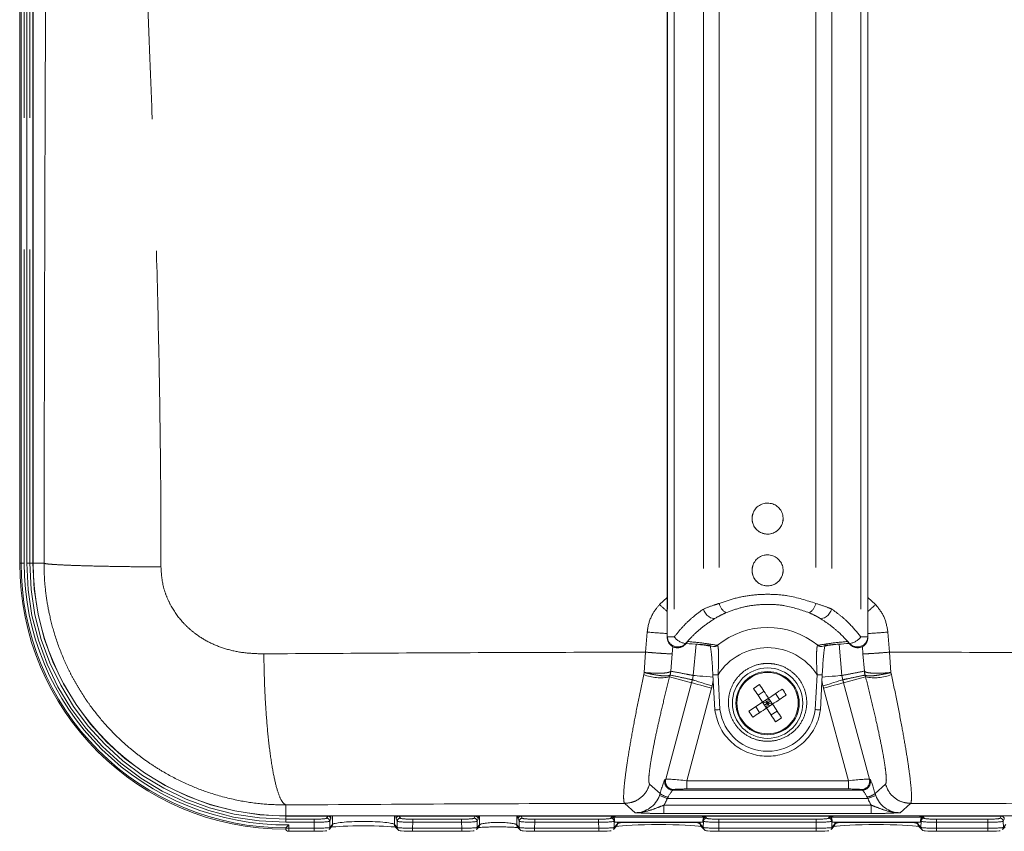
# Model space of a CAD drawing. Header units: millimetres. Extents: x 2 to 601, y 5 to 415.
# Tile 2 of 141: x 39 to 48, y 24 to 32. Entities that reach past the tile are written whole.
import ezdxf

# ---------------------------------------------------------------- set-up
doc = ezdxf.new("R2010")
doc.units = ezdxf.units.MM
doc.linetypes.add('PHANTOM', pattern=[12.7, 6.35, -1.27, 1.27, -1.27, 1.27, -1.27])

msp = doc.modelspace()

# ---------------------------------------------------------------- linework, layer by layer
at = {"color": 7, "linetype": 'PHANTOM', "lineweight": 0}
for p, q in [((45.7013, 45.4313), (45.7013, 26.0349)), ((46.6343, 45.4313), (46.6343, 26.0349)), ((45.5487, 45.4207), (45.5487, 25.9806)), ((46.7869, 45.4207), (46.7869, 25.9806)), ((45.1991, 45.0322), (45.1991, 25.7068)), ((45.2013, 45.031), (45.2013, 25.714)), ((45.2672, 45.0287), (45.2672, 25.7116)), ((47.0684, 45.0287), (47.0684, 25.7116)), ((47.1342, 45.031), (47.1342, 25.714)), ((47.1365, 25.7068), (47.1365, 45.0322)), ((38.963, 26.4228), (38.963, 42.1511)), ((38.993, 42.1511), (38.993, 26.4228)), ((39.0176, 26.4228), (39.0176, 42.1511)), ((39.0475, 42.1511), (39.0475, 26.4228)), ((39.0777, 26.4228), (39.0777, 42.1511)), ((38.963, 26.4228), (38.9501, 26.4228)), ((38.993, 26.4228), (38.963, 26.4228)), ((39.0176, 26.4228), (39.0475, 26.4228)), ((39.0475, 26.4228), (39.0777, 26.4228)), ((39.0777, 26.4228), (39.0801, 26.4228)), ((39.1849, 26.4228), (39.0801, 26.4228)), ((45.1247, 26.0249), (45.199, 26.0939)), ((47.1365, 26.0939), (47.2109, 26.0249)), ((44.9901, 25.5648), (45.0068, 25.7587)), ((47.3288, 25.7587), (47.3455, 25.5648)), ((45.1991, 25.7068), (45.2013, 25.714)), ((47.1342, 25.714), (47.1365, 25.7068)), ((45.253, 25.619), (45.2471, 25.5496)), ((45.3759, 25.648), (45.3742, 25.6415)), ((45.4506, 25.3397), (45.4772, 25.6431)), ((46.8584, 25.6431), (46.885, 25.3397)), ((46.9614, 25.6415), (46.9596, 25.648)), ((47.0885, 25.5496), (47.0826, 25.6185)), ((45.2471, 25.5496), (45.2335, 25.3811)), ((47.1021, 25.3811), (47.0885, 25.5496)), ((45.2328, 25.3801), (45.2335, 25.3811)), ((47.1021, 25.3811), (47.1028, 25.3801)), ((44.9725, 25.3482), (44.977, 25.3683)), ((45.2264, 25.3433), (45.2219, 25.3263)), ((45.4341, 25.2694), (45.2219, 25.3263)), ((45.2265, 25.3434), (45.2264, 25.3433)), ((45.4424, 25.298), (45.4506, 25.3397)), ((45.643, 25.2898), (45.6329, 25.2388)), ((45.69, 25.3467), (45.7076, 25.0108)), ((46.628, 25.0108), (46.6456, 25.3467)), ((46.7026, 25.2388), (46.6926, 25.2898)), ((46.885, 25.3397), (46.8932, 25.298)), ((46.9014, 25.2694), (47.1137, 25.3263)), ((47.1092, 25.3433), (47.1091, 25.3434)), ((47.1137, 25.3263), (47.1092, 25.3433)), ((47.3586, 25.3683), (47.363, 25.3482)), ((45.1848, 24.3389), (45.4341, 25.2694)), ((45.6269, 25.2178), (45.3874, 24.3241)), ((46.9481, 24.3241), (46.7087, 25.2178)), ((46.9014, 25.2694), (47.1507, 24.3389)), ((45.1773, 24.3344), (45.1848, 24.3389)), ((47.1507, 24.3389), (47.1582, 24.3344)), ((45.0295, 24.2907), (45.1305, 24.2)), ((45.2619, 24.2384), (45.2544, 24.2339)), ((45.2544, 24.2339), (47.0811, 24.2339)), ((45.3874, 24.2443), (45.3874, 24.3241)), ((45.3874, 24.3241), (46.9481, 24.3241)), ((46.9481, 24.2443), (45.3874, 24.2443)), ((46.9481, 24.2443), (46.9481, 24.3241)), ((47.0811, 24.2339), (47.0736, 24.2384)), ((47.2051, 24.2), (47.3061, 24.2907)), ((45.1244, 24.1808), (45.1305, 24.2)), ((45.1244, 24.1808), (45.1995, 24.154)), ((45.2076, 24.1666), (45.1995, 24.154)), ((47.1361, 24.154), (45.1995, 24.154)), ((47.1361, 24.154), (47.128, 24.1666)), ((47.1361, 24.154), (47.2112, 24.1808)), ((47.2051, 24.2), (47.2112, 24.1808)), ((41.5178, 24.0899), (41.5178, 23.9851)), ((44.8891, 24.0153), (44.7886, 24.1056)), ((45.1668, 24.0073), (45.1668, 24.0872)), ((45.1668, 24.0872), (47.1688, 24.0872)), ((47.1688, 24.0073), (47.1688, 24.0872)), ((47.547, 24.1056), (47.4464, 24.0153)), ((41.5178, 23.9827), (41.5178, 23.9851)), ((41.5178, 23.9525), (41.5178, 23.9827)), ((41.9225, 23.9827), (41.5178, 23.9827)), ((41.5178, 23.9226), (41.5178, 23.9525)), ((41.5178, 23.9525), (41.7923, 23.9525)), ((41.7923, 23.9226), (41.7923, 23.9525)), ((41.912, 23.9625), (41.9225, 23.9827)), ((41.9525, 23.9535), (41.9419, 23.9333)), ((41.9682, 23.9006), (41.9682, 23.9851)), ((42.5674, 23.9006), (42.5674, 23.9851)), ((42.5936, 23.9333), (42.5831, 23.9535)), ((43.3453, 23.9827), (42.6131, 23.9827)), ((42.6131, 23.9827), (42.6236, 23.9625)), ((42.7433, 23.9226), (42.7433, 23.9525)), ((42.7433, 23.9525), (43.2151, 23.9525)), ((43.2151, 23.9226), (43.2151, 23.9525)), ((43.3348, 23.9625), (43.3453, 23.9827)), ((43.3752, 23.9535), (43.3647, 23.9333)), ((43.388, 23.8973), (43.388, 23.9851)), ((43.7475, 23.8973), (43.7475, 23.9851)), ((43.7708, 23.9333), (43.7603, 23.9535)), ((43.7903, 23.9827), (43.8008, 23.9625)), ((44.6684, 23.9827), (43.7903, 23.9827)), ((43.9205, 23.9226), (43.9205, 23.9525)), ((43.9205, 23.9525), (44.5369, 23.9525)), ((44.5369, 23.9226), (44.5369, 23.9525)), ((44.6566, 23.9625), (44.662, 23.9729)), ((44.6684, 23.9851), (44.6684, 23.9827)), ((47.1688, 24.0073), (45.1668, 24.0073)), ((45.5672, 23.9827), (45.5672, 23.9851)), ((46.7684, 23.9827), (45.5672, 23.9827)), ((45.5736, 23.9729), (45.579, 23.9625)), ((45.6986, 23.9226), (45.6986, 23.9525)), ((45.6986, 23.9525), (46.6369, 23.9525)), ((46.6369, 23.9226), (46.6369, 23.9525)), ((46.7566, 23.9625), (46.762, 23.9729)), ((46.7684, 23.9851), (46.7684, 23.9827)), ((47.6672, 23.9827), (47.6672, 23.9851)), ((48.4225, 23.9827), (47.6672, 23.9827)), ((47.6736, 23.9729), (47.679, 23.9625)), ((47.7986, 23.9226), (47.7986, 23.9525)), ((47.7986, 23.9525), (48.2923, 23.9525)), ((48.2923, 23.9226), (48.2923, 23.9525)), ((48.412, 23.9625), (48.4225, 23.9827)), ((48.4525, 23.9535), (48.4419, 23.9333)), ((41.7923, 23.9226), (41.5178, 23.9226)), ((41.5178, 23.8658), (41.5478, 23.8658)), ((41.5478, 23.8982), (41.5478, 23.8658)), ((41.5478, 23.8658), (41.7936, 23.8658)), ((41.5478, 23.8658), (41.5478, 23.8358)), ((41.7936, 23.8658), (41.7923, 23.9226)), ((41.7936, 23.8358), (41.7936, 23.8658)), ((41.9419, 23.9333), (41.9433, 23.8724)), ((41.9433, 23.8724), (41.9682, 23.9006)), ((42.5674, 23.9006), (42.5923, 23.8724)), ((42.5923, 23.8724), (42.5936, 23.9333)), ((42.7433, 23.9226), (42.742, 23.8658)), ((42.742, 23.8358), (42.742, 23.8658)), ((42.742, 23.8658), (43.2163, 23.8658)), ((43.2151, 23.9226), (42.7433, 23.9226)), ((43.2163, 23.8658), (43.2151, 23.9226)), ((43.2163, 23.8358), (43.2163, 23.8658)), ((43.3647, 23.9333), (43.3661, 23.8724)), ((43.3661, 23.8724), (43.388, 23.8973)), ((43.7475, 23.8973), (43.7695, 23.8724)), ((43.7695, 23.8724), (43.7708, 23.9333)), ((43.9205, 23.9226), (43.9192, 23.8658)), ((43.9192, 23.8658), (44.5382, 23.8658)), ((43.9192, 23.8358), (43.9192, 23.8658)), ((44.5369, 23.9226), (43.9205, 23.9226)), ((44.5382, 23.8658), (44.5369, 23.9226)), ((44.5382, 23.8358), (44.5382, 23.8658)), ((44.6919, 23.9435), (44.6866, 23.9333)), ((44.6866, 23.9333), (44.6879, 23.8724)), ((44.6879, 23.8724), (44.7183, 23.9068)), ((44.7183, 23.9068), (44.7183, 23.921)), ((45.5172, 23.9068), (45.5172, 23.921)), ((45.5172, 23.9068), (45.5477, 23.8724)), ((45.549, 23.9333), (45.5437, 23.9435)), ((45.5477, 23.8724), (45.549, 23.9333)), ((45.6986, 23.9226), (45.6974, 23.8658)), ((45.6974, 23.8358), (45.6974, 23.8658)), ((45.6974, 23.8658), (46.6382, 23.8658)), ((46.6369, 23.9226), (45.6986, 23.9226)), ((46.6382, 23.8658), (46.6369, 23.9226)), ((46.6382, 23.8358), (46.6382, 23.8658)), ((46.7919, 23.9435), (46.7866, 23.9333)), ((46.7866, 23.9333), (46.7879, 23.8724)), ((46.7879, 23.8724), (46.8183, 23.9068)), ((46.8183, 23.9068), (46.8183, 23.921)), ((47.6172, 23.9068), (47.6172, 23.921)), ((47.6172, 23.9068), (47.6477, 23.8724)), ((47.649, 23.9333), (47.6437, 23.9435)), ((47.6477, 23.8724), (47.649, 23.9333)), ((47.7986, 23.9226), (47.7974, 23.8658)), ((47.7974, 23.8358), (47.7974, 23.8658)), ((47.7974, 23.8658), (48.2936, 23.8658)), ((48.2923, 23.9226), (47.7986, 23.9226)), ((48.2936, 23.8658), (48.2923, 23.9226)), ((48.2936, 23.8358), (48.2936, 23.8658)), ((48.4419, 23.9333), (48.4433, 23.8724)), ((48.4433, 23.8724), (48.4682, 23.9006))]:
    msp.add_line(p, q, dxfattribs=at)
at = {"color": 7, "linetype": 'Continuous', "lineweight": 15}
for p, q in [((45.199, 45.0322), (45.199, 25.7069)), ((47.1365, 25.7069), (47.1365, 45.0322)), ((38.9501, 42.1511), (38.9501, 26.4228)), ((39.0801, 42.1511), (39.0801, 26.4228)), ((45.199, 25.7069), (45.1991, 25.7068)), ((45.3742, 25.6415), (45.3971, 25.6671)), ((46.9384, 25.6671), (46.9614, 25.6415)), ((47.1365, 25.7069), (47.1365, 25.7068)), ((45.6402, 25.3456), (45.6315, 25.475)), ((45.6401, 25.3454), (45.6402, 25.3456)), ((45.6401, 25.3454), (45.6578, 25.0075)), ((46.6778, 25.0075), (46.6955, 25.3454)), ((46.0759, 25.1493), (46.1334, 25.1874)), ((46.1775, 25.1206), (46.12, 25.0826)), ((46.1678, 25.0728), (46.1488, 25.1016)), ((46.1678, 25.0728), (46.1775, 25.1206)), ((46.1678, 25.0728), (46.1966, 25.0918)), ((46.2156, 25.0631), (46.1775, 25.1206)), ((46.2823, 25.1072), (46.2443, 25.1647)), ((46.12, 25.0826), (45.9873, 24.9949)), ((46.0913, 24.9809), (46.0532, 25.0385)), ((46.12, 25.0826), (46.158, 25.025)), ((46.1678, 25.0728), (46.12, 25.0826)), ((46.139, 25.0538), (46.1678, 25.0728)), ((46.1678, 25.0728), (46.158, 25.025)), ((46.158, 25.025), (46.2156, 25.0631)), ((46.1868, 25.044), (46.1678, 25.0728)), ((46.1678, 25.0728), (46.2156, 25.0631)), ((46.2021, 24.9583), (46.2597, 24.9963)), ((41.5178, 23.9851), (50.8178, 23.9851)), ((44.662, 23.9729), (45.5736, 23.9729)), ((46.762, 23.9729), (47.6736, 23.9729)), ((41.5178, 23.868), (41.5178, 23.8681)), ((41.5178, 23.8658), (41.5178, 23.868)), ((41.9358, 23.8519), (41.9607, 23.8801)), ((41.9358, 23.8519), (41.9358, 23.8519)), ((41.9607, 23.8801), (41.9602, 23.8797)), ((42.5749, 23.8801), (42.5998, 23.8519)), ((42.575, 23.8799), (42.5749, 23.8801)), ((42.5998, 23.8519), (42.5999, 23.8518)), ((43.3586, 23.8519), (43.3805, 23.8767)), ((43.3586, 23.8519), (43.3586, 23.8519)), ((43.755, 23.8767), (43.777, 23.8519)), ((43.777, 23.8519), (43.7771, 23.8518)), ((44.6804, 23.8519), (44.7108, 23.8863)), ((44.6804, 23.8519), (44.6804, 23.8519)), ((44.6923, 23.9229), (44.6919, 23.9435)), ((44.7183, 23.921), (44.6923, 23.9229)), ((44.6923, 23.9229), (45.5432, 23.9229)), ((44.7108, 23.8863), (44.7106, 23.8861)), ((45.5432, 23.9229), (45.5172, 23.921)), ((45.5247, 23.8863), (45.5551, 23.8519)), ((45.5437, 23.9435), (45.5432, 23.9229)), ((45.5551, 23.8519), (45.5553, 23.8518)), ((46.7804, 23.8519), (46.8108, 23.8863)), ((46.7804, 23.8519), (46.7804, 23.8519)), ((46.7923, 23.9229), (46.7919, 23.9435)), ((46.8183, 23.921), (46.7923, 23.9229)), ((46.7923, 23.9229), (47.6432, 23.9229)), ((46.8108, 23.8863), (46.8106, 23.8861)), ((47.6432, 23.9229), (47.6172, 23.921)), ((47.6247, 23.8863), (47.6551, 23.8519)), ((47.6437, 23.9435), (47.6432, 23.9229)), ((47.6551, 23.8519), (47.6553, 23.8518)), ((48.4358, 23.8519), (48.4607, 23.8801)), ((48.4358, 23.8519), (48.4358, 23.8519)), ((41.5478, 23.8358), (41.7936, 23.8358)), ((42.742, 23.8358), (43.2163, 23.8358)), ((43.9192, 23.8358), (44.5382, 23.8358)), ((45.6974, 23.8358), (46.6382, 23.8358)), ((47.7974, 23.8358), (48.2936, 23.8358))]:
    msp.add_line(p, q, dxfattribs=at)
at = {"color": 7, "linetype": 'PHANTOM', "lineweight": 0, "flags": 128}
for points in [[(45.5487, 25.9806), (45.557, 25.9595), (45.5687, 25.9397), (45.5831, 25.9221), (45.5995, 25.9077), (45.6169, 25.8973), (45.6346, 25.8914), (45.6515, 25.8903), (45.6667, 25.8941)], [(46.7869, 25.9806), (46.7786, 25.9595), (46.7669, 25.9397), (46.7525, 25.9221), (46.7361, 25.9077), (46.7186, 25.8973), (46.701, 25.8914), (46.6841, 25.8903), (46.6689, 25.8941)], [(44.977, 25.3683), (44.9901, 25.5648), (44.9901, 25.5648)], [(45.6077, 25.6317), (45.6029, 25.6321), (45.5696, 25.635), (45.54, 25.6376), (45.5152, 25.6397), (45.4961, 25.6414), (45.4832, 25.6425), (45.4772, 25.6431)], [(46.7267, 25.6316), (46.7327, 25.6321), (46.766, 25.635), (46.7955, 25.6376), (46.8203, 25.6397), (46.8395, 25.6414), (46.8523, 25.6425), (46.8584, 25.6431)], [(47.3454, 25.5648), (47.3454, 25.5648), (47.3586, 25.3683)], [(45.6329, 25.2388), (45.5973, 25.2499), (45.5629, 25.2605), (45.531, 25.2705), (45.5027, 25.2792), (45.4789, 25.2866), (45.4605, 25.2923), (45.4482, 25.2962), (45.4424, 25.298)], [(45.6412, 25.323), (45.6122, 25.3256), (45.5763, 25.3287), (45.543, 25.3316), (45.5135, 25.3342), (45.4887, 25.3364), (45.4695, 25.338), (45.4567, 25.3392), (45.4506, 25.3397)], [(46.6943, 25.323), (46.7234, 25.3256), (46.7592, 25.3287), (46.7925, 25.3316), (46.8221, 25.3342), (46.8469, 25.3364), (46.866, 25.338), (46.8789, 25.3392), (46.885, 25.3397)], [(46.7026, 25.2388), (46.7382, 25.2499), (46.7726, 25.2605), (46.8045, 25.2705), (46.8329, 25.2792), (46.8567, 25.2866), (46.875, 25.2923), (46.8873, 25.2962), (46.8932, 25.298)], [(45.6269, 25.2178), (45.5908, 25.2274), (45.5561, 25.2367), (45.5238, 25.2454), (45.4951, 25.253), (45.4711, 25.2595), (45.4525, 25.2645), (45.44, 25.2678), (45.4341, 25.2694)], [(46.7087, 25.2178), (46.7447, 25.2274), (46.7795, 25.2367), (46.8118, 25.2454), (46.8405, 25.253), (46.8645, 25.2595), (46.8831, 25.2645), (46.8955, 25.2678), (46.9014, 25.2694)]]:
    msp.add_lwpolyline(points, dxfattribs=at)
at = {"color": 7, "linetype": 'Continuous', "lineweight": 15, "flags": 128}
for points in [[(46.6878, 25.6201), (46.6899, 25.6204), (46.6901, 25.6204)], [(46.12, 25.0826), (46.1088, 25.0996), (46.0976, 25.1165), (46.0865, 25.1333), (46.0754, 25.15), (46.0645, 25.1666), (46.0536, 25.183), (46.0429, 25.1993), (46.0323, 25.2153)], [(46.1775, 25.1206), (46.1663, 25.1376), (46.1551, 25.1545), (46.144, 25.1714), (46.133, 25.1881), (46.122, 25.2046), (46.1112, 25.2211), (46.1004, 25.2373), (46.0899, 25.2533)], [(46.3102, 25.2083), (46.2942, 25.1977), (46.278, 25.187), (46.2616, 25.1762), (46.245, 25.1652), (46.2283, 25.1542), (46.2114, 25.143), (46.1945, 25.1318), (46.1775, 25.1206)], [(46.3483, 25.1507), (46.3323, 25.1402), (46.316, 25.1294), (46.2996, 25.1186), (46.283, 25.1076), (46.2663, 25.0966), (46.2495, 25.0855), (46.2326, 25.0743), (46.2156, 25.0631)], [(46.158, 25.025), (46.141, 25.0138), (46.1241, 25.0026), (46.1073, 24.9915), (46.0906, 24.9804), (46.074, 24.9695), (46.0576, 24.9586), (46.0413, 24.9479), (46.0253, 24.9373)], [(46.2457, 24.8923), (46.2351, 24.9083), (46.2244, 24.9246), (46.2135, 24.941), (46.2026, 24.9576), (46.1915, 24.9743), (46.1804, 24.9911), (46.1692, 25.008), (46.158, 25.025)], [(46.3033, 24.9304), (46.2927, 24.9464), (46.282, 24.9626), (46.2711, 24.979), (46.2602, 24.9956), (46.2491, 25.0123), (46.238, 25.0291), (46.2268, 25.0461), (46.2156, 25.0631)]]:
    msp.add_lwpolyline(points, dxfattribs=at)
at = {"color": 7, "linetype": 'Continuous', "lineweight": 15}
for radius in [0.34, 0.305]:
    msp.add_circle((46.1678, 25.0728), radius, dxfattribs=at)
at = {"color": 7, "linetype": 'PHANTOM', "lineweight": 0}
msp.add_circle((46.1678, 25.0728), 0.296, dxfattribs=at)
at = {"color": 7, "linetype": 'Continuous', "lineweight": 15}
for centre, radius, start, end in [((46.1678, 26.8541), 0.15, 159.69364, 359.99328), ((41.5178, 26.4228), 2.5677, 180, 270), ((41.5178, 26.4228), 2.4377, 180, 270), ((46.1678, 26.3543), 0.15, 159.69107, 359.98675), ((46.7306, 24.2213), 1.2147, 121.8372, 125.0925), ((45.3068, 24.5037), 1.2261, 31.8508, 35.07518), ((47.0409, 25.6499), 1.2406, 211.86971, 215.05627), ((45.6049, 25.9243), 1.2147, 301.8372, 305.0925), ((41.5478, 23.8658), 0.03, 180, 270), ((42.6222, 23.8719), 0.0301, 222.03669, 270.01991), ((43.7994, 23.8719), 0.0301, 222.03877, 270.01783), ((45.5776, 23.8719), 0.0301, 222.03869, 270.01791), ((47.6776, 23.8719), 0.0301, 222.03869, 270.01791)]:
    msp.add_arc(centre, radius, start, end, dxfattribs=at)
at = {"color": 7, "linetype": 'PHANTOM', "lineweight": 0}
for centre, radius, start, end in [((41.5178, 26.4228), 2.5547, 180, 270.00041), ((41.5178, 26.4228), 2.5248, 180, 270.68082), ((41.5178, 26.4228), 2.5002, 180, 270), ((41.5178, 26.4228), 2.4703, 180, 270), ((41.5178, 26.4228), 2.4401, 180, 270), ((48.8951, 30.1144), 5.5624, 227.32482, 228.35813), ((45.8377, 26.0648), 0.1397, 192.33955, 239.23692), ((46.4978, 26.0648), 0.1397, 300.76308, 347.66045), ((43.4405, 30.1144), 5.5624, 311.64187, 312.67518), ((45.5486, 31.8543), 6.1196, 264.92006, 266.725), ((46.1678, 25.0368), 0.7662, 50.86926, 129.13074), ((46.7718, 32.0609), 6.3268, 273.30454, 275.0504), ((45.2569, 26.3505), 0.6389, 265.01219, 270.92378), ((45.3018, 25.7158), 0.1005, 181.05168, 317.58169), ((45.4022, 25.8177), 0.1717, 218.16349, 261.21112), ((47.0338, 25.7158), 0.1005, 222.41831, 358.94832), ((46.9334, 25.8177), 0.1717, 278.78888, 321.83651), ((47.0787, 26.3505), 0.6389, 269.07622, 274.98781), ((45.6528, 25.6695), 0.0496, 261.78268, 309.38835), ((46.1678, 25.0418), 0.5668, 32.55131, 147.44869), ((46.6828, 25.6695), 0.0497, 230.63642, 275.79308), ((45.0381, 25.395), 0.1953, 344.64835, 355.60706), ((45.034, 25.3987), 0.2003, 343.98469, 354.98176), ((47.3016, 25.3987), 0.2003, 185.01824, 196.01531), ((47.2975, 25.395), 0.1953, 184.39294, 195.35165), ((45.135, 25.7679), 0.4501, 248.83855, 281.12913), ((46.1678, 25.0728), 0.7595, 162.75702, 165), ((45.6534, 25.7899), 0.4446, 268.28451, 274.72421), ((46.6822, 25.7899), 0.4446, 265.27579, 271.71549), ((46.1678, 25.0728), 0.7595, 15, 17.24298), ((47.2005, 25.7679), 0.4501, 258.87087, 291.16145), ((46.1678, 25.0728), 0.56, 162.75702, 165), ((46.1678, 25.0728), 0.56, 15, 17.24298), ((45.2549, 24.3141), 0.0802, 165.31434, 269.64112), ((45.2624, 24.3186), 0.0802, 165.33543, 269.61997), ((47.0731, 24.3186), 0.0802, 270.38003, 14.66457), ((47.0806, 24.3141), 0.0802, 270.35888, 14.68566), ((45.2346, 24.3349), 0.1704, 232.33473, 260.8693), ((47.1009, 24.3349), 0.1704, 279.1307, 307.66527), ((41.9119, 23.9324), 0.0301, 1.59573, 89.81563), ((41.9224, 23.9526), 0.0301, 1.62283, 89.83456), ((42.6132, 23.9526), 0.0301, 90.16471, 178.3779), ((42.6237, 23.9324), 0.0301, 90.18437, 178.40498), ((43.3347, 23.9324), 0.0301, 1.59466, 89.81599), ((43.3452, 23.9526), 0.0301, 1.62267, 89.83508), ((43.7904, 23.9526), 0.0301, 90.16508, 178.37754), ((43.8009, 23.9324), 0.0301, 90.18437, 178.40462), ((44.6565, 23.9324), 0.0301, 1.59494, 89.81588), ((45.5791, 23.9324), 0.0301, 90.18415, 178.40502), ((46.7565, 23.9324), 0.0301, 1.59498, 89.81585), ((47.6791, 23.9324), 0.0301, 90.18412, 178.40506), ((48.4119, 23.9324), 0.0301, 1.59466, 89.81599), ((48.4224, 23.9526), 0.0301, 1.62246, 89.83492), ((41.9134, 23.8717), 0.0299, 318.18571, 1.40084), ((41.9384, 23.8998), 0.0298, 318.43988, 1.49993), ((42.5971, 23.8998), 0.0298, 178.50171, 221.55848), ((42.6222, 23.8717), 0.03, 178.62828, 221.73969), ((43.3362, 23.8717), 0.0299, 318.18512, 1.40144), ((43.3582, 23.8965), 0.0299, 318.50844, 1.43045), ((43.7774, 23.8965), 0.0299, 178.57021, 221.48998), ((43.7995, 23.8717), 0.03, 178.62967, 221.7383), ((44.658, 23.8717), 0.0299, 318.18473, 1.40183), ((44.6885, 23.9061), 0.0299, 318.5272, 1.4117), ((45.5471, 23.9061), 0.0299, 178.5881, 221.47301), ((45.5776, 23.8717), 0.03, 178.62994, 221.73848), ((46.758, 23.8717), 0.0299, 318.18493, 1.40163), ((46.7885, 23.9061), 0.0299, 318.52699, 1.4119), ((47.6471, 23.9061), 0.0299, 178.5883, 221.4728), ((47.6776, 23.8717), 0.03, 178.62974, 221.73868), ((48.4134, 23.8717), 0.0299, 318.18512, 1.40144)]:
    msp.add_arc(centre, radius, start, end, dxfattribs=at)
for centre, major_axis, ratio, start_param, end_param in [((46.1678, 25.0727), (0, 0.4643), 0.999997, 1.704516, 4.578669), ((45.1351, 24.1746), (0.0431, 0.16), 0.067522, 0.070539, 1.429661), ((45.3857, 24.3178), (0.2015, -0.0207), 0.031733, 1.565689, 3.066673), ((46.9498, 24.3178), (0.2015, 0.0207), 0.031733, 0.07492, 1.575903), ((47.2004, 24.1746), (-0.0431, 0.16), 0.067522, 4.853525, 6.212646), ((45.2122, 24.154), (0.0435, 0.0799), 0.112071, 0.113333, 1.472455), ((45.3857, 24.238), (0.1242, 0.0001), 0.050613, 1.557198, 3.058181), ((46.9498, 24.238), (0.1242, -0.0001), 0.050613, 0.083411, 1.584394), ((47.1233, 24.154), (-0.0435, 0.0799), 0.112071, 4.81073, 6.169852), ((44.8881, 24.2659), (0.1869, -0.1679), 0.994992, 5.445705, 6.671052), ((44.8881, 24.2659), (0.2463, -0.2212), 0.996938, 0.162253, 0.387867), ((47.4474, 24.2659), (0.2463, 0.2212), 0.996938, 2.753726, 2.97934), ((47.4474, 24.2659), (0.1869, 0.1679), 0.994992, 2.753726, 3.979073), ((41.7921, 23.963), (0.12, 0), 0.087467, 4.714341, 6.237687), ((41.9209, 24.0126), (-0.0013, 0.03), 0.094807, 3.224621, 3.549331), ((41.9509, 24.0133), (-0.0013, 0.06), 0.047474, 3.227805, 4.222923), ((42.5847, 24.0133), (0.0013, 0.06), 0.047474, 2.060263, 3.05538), ((42.6146, 24.0126), (0.0013, 0.03), 0.094807, 2.733854, 3.058564), ((42.7435, 23.963), (0.12, 0), 0.087467, 3.187091, 4.710437), ((43.2149, 23.963), (0.12, 0), 0.087467, 4.714341, 6.237687), ((43.3437, 24.0126), (-0.0013, 0.03), 0.094807, 3.224621, 3.549331), ((43.3737, 24.0133), (-0.0013, 0.06), 0.047474, 3.227805, 4.222923), ((43.7619, 24.0133), (0.0013, 0.06), 0.047474, 2.060263, 3.05538), ((43.7919, 24.0126), (0.0013, 0.03), 0.094807, 2.733854, 3.058564), ((43.9207, 23.963), (0.12, 0), 0.087467, 3.187091, 4.710437), ((44.5367, 23.963), (0.12, 0), 0.087467, 4.714341, 6.237687), ((44.6683, 23.988), (0.06, 0), 0.087467, 4.714341, 5.710444), ((45.5673, 23.988), (0.06, 0), 0.087467, 3.714334, 4.710437), ((45.6989, 23.963), (0.12, 0), 0.087467, 3.187091, 4.710437), ((46.6367, 23.963), (0.12, 0), 0.087467, 4.714341, 6.237687), ((46.7683, 23.988), (0.06, 0), 0.087467, 4.714341, 5.710444), ((47.6673, 23.988), (0.06, 0), 0.087467, 3.714334, 4.710437), ((47.7989, 23.963), (0.12, 0), 0.087467, 3.187091, 4.710437), ((48.2921, 23.963), (0.12, 0), 0.087467, 4.714341, 6.237687), ((48.4209, 24.0126), (-0.0013, 0.03), 0.094807, 3.224621, 3.549331), ((41.7921, 23.9331), (0.15, 0.0007), 0.069986, 4.713635, 6.236981), ((41.7934, 23.8721), (0.15, 0.0007), 0.041923, 4.713133, 6.236479), ((42.2678, 23.8989), (0.3, 0), 0.107463, 0.05236, 3.089233), ((42.7421, 23.8721), (0.15, -0.0007), 0.041923, 3.188299, 4.711645), ((42.7435, 23.9331), (0.15, -0.0007), 0.069986, 3.187797, 4.711143), ((43.2149, 23.9331), (0.15, 0.0007), 0.069986, 4.713635, 6.236981), ((43.2162, 23.8721), (0.15, 0.0007), 0.041923, 4.713133, 6.236479), ((43.5678, 23.8959), (0.18, 0), 0.13959, 0.05236, 3.089233), ((43.9194, 23.8721), (0.15, -0.0007), 0.041923, 3.188299, 4.711645), ((43.9207, 23.9331), (0.15, -0.0007), 0.069986, 3.187797, 4.711143), ((44.5367, 23.9331), (0.15, 0.0007), 0.069986, 4.713635, 6.236981), ((44.538, 23.8721), (0.15, 0.0007), 0.041923, 4.713133, 6.236479), ((45.1178, 23.9048), (0.4, 0), 0.095416, 2.721098, 3.089233), ((45.1178, 23.9048), (0.4, 0), 0.095416, 0.05236, 0.420495), ((45.6975, 23.8721), (0.15, -0.0007), 0.041923, 3.188299, 4.711645), ((45.6989, 23.9331), (0.15, -0.0007), 0.069986, 3.187797, 4.711143), ((46.6367, 23.9331), (0.15, 0.0007), 0.069986, 4.713635, 6.236981), ((46.638, 23.8721), (0.15, 0.0007), 0.041923, 4.713133, 6.236479), ((47.2178, 23.9048), (0.4, 0), 0.095416, 2.721098, 3.089233), ((47.2178, 23.9048), (0.4, 0), 0.095416, 0.05236, 0.420495), ((47.7975, 23.8721), (0.15, -0.0007), 0.041923, 3.188299, 4.711645), ((47.7989, 23.9331), (0.15, -0.0007), 0.069986, 3.187797, 4.711143), ((48.2921, 23.9331), (0.15, 0.0007), 0.069986, 4.713635, 6.236981), ((48.2934, 23.8721), (0.15, 0.0007), 0.041923, 4.713133, 6.236479)]:
    msp.add_ellipse(centre, major_axis=major_axis, ratio=ratio, start_param=start_param, end_param=end_param, dxfattribs=at)
at = {"color": 7, "linetype": 'Continuous', "lineweight": 15}
for centre, major_axis, ratio, start_param, end_param in [((44.6619, 23.9427), (-0.0139, -0.0267), 0.99517, 2.075097, 3.619723), ((45.5737, 23.9427), (-0.0139, 0.0267), 0.99517, 5.805055, 7.349681), ((46.7619, 23.9427), (-0.0139, -0.0267), 0.99517, 2.075097, 3.619723), ((47.6737, 23.9427), (-0.0139, 0.0267), 0.99517, 5.805055, 7.349681), ((42.2678, 23.8689), (0.33, 0), 0.059274, 0.308806, 2.832505), ((45.1178, 23.8749), (0.43, 0), 0.059274, 0.303952, 2.846907), ((45.1178, 23.921), (0.4, 0), 0.003845, 3.193953, 3.562087), ((45.1178, 23.921), (0.4, 0), 0.003845, 5.862691, 6.230825), ((47.2178, 23.8749), (0.43, 0), 0.059274, 0.303952, 2.846907), ((47.2178, 23.921), (0.4, 0), 0.003845, 3.193953, 3.562087), ((47.2178, 23.921), (0.4, 0), 0.003845, 5.862691, 6.230825), ((41.7934, 23.8421), (0.12, 0), 0.052395, 4.713553, 6.236899), ((42.7421, 23.8421), (0.12, 0), 0.052395, 3.187879, 4.711225), ((43.2162, 23.8421), (0.12, 0), 0.052395, 4.713553, 6.236899), ((43.9194, 23.8421), (0.12, 0), 0.052395, 3.187879, 4.711225), ((44.538, 23.8421), (0.12, 0), 0.052395, 4.713553, 6.236899), ((45.6975, 23.8421), (0.12, 0), 0.052395, 3.187879, 4.711225), ((46.638, 23.8421), (0.12, 0), 0.052395, 4.713553, 6.236899), ((47.7975, 23.8421), (0.12, 0), 0.052395, 3.187879, 4.711225), ((48.2934, 23.8421), (0.12, 0), 0.052395, 4.713553, 6.236899)]:
    msp.add_ellipse(centre, major_axis=major_axis, ratio=ratio, start_param=start_param, end_param=end_param, dxfattribs=at)
at = {"color": 7, "linetype": 'PHANTOM', "lineweight": 0}
for points, knots in [([(39.1849, 26.4228), (39.1855, 26.8026), (39.1868, 27.591), (39.1898, 28.8163), (39.1934, 30.0626), (39.1965, 31.0056), (39.1987, 31.6206), (39.1999, 31.9477), (39.201, 32.2466), (39.202, 32.5195), (39.2029, 32.7741), (39.204, 33.0572), (39.2052, 33.3868), (39.2067, 33.7652), (39.2083, 34.1856), (39.2099, 34.6148), (39.2115, 35.0295), (39.2132, 35.4814), (39.2149, 35.956), (39.2167, 36.4387), (39.2185, 36.9187), (39.2201, 37.3791), (39.2216, 37.84), (39.223, 38.2745), (39.2244, 38.72), (39.2264, 39.3773), (39.2286, 40.2089), (39.2308, 41.1991), (39.2318, 41.8402), (39.2323, 42.1511)], [0, 0, 0, 0, 0.072339, 0.150189, 0.233558, 0.309999, 0.330106, 0.350916, 0.372428, 0.387161, 0.403008, 0.421025, 0.441212, 0.465922, 0.493258, 0.521475, 0.54786, 0.572423, 0.607748, 0.63846, 0.664564, 0.699345, 0.726316, 0.752514, 0.782228, 0.811292, 0.877876, 0.940777, 1, 1, 1, 1]), ([(39.8486, 42.1314), (39.8489, 41.8804), (39.8495, 41.3661), (39.8587, 40.5761), (39.874, 39.7492), (39.8953, 38.9096), (39.9195, 38.1304), (39.9454, 37.4205), (39.9721, 36.7409), (40.0026, 36.0031), (40.0325, 35.3101), (40.0604, 34.6779), (40.0847, 34.1379), (40.1082, 33.615), (40.1317, 33.0863), (40.1552, 32.5541), (40.1807, 31.9529), (40.2056, 31.3338), (40.2299, 30.6877), (40.2523, 30.0339), (40.2759, 29.2392), (40.2969, 28.3262), (40.3117, 27.3366), (40.3128, 26.6969), (40.3134, 26.3872)], [0, 0, 0, 0, 0.047807, 0.09796, 0.15046, 0.205312, 0.257916, 0.298927, 0.340585, 0.387455, 0.439539, 0.472673, 0.507975, 0.542484, 0.572351, 0.608757, 0.643936, 0.686933, 0.726753, 0.767074, 0.811503, 0.878173, 0.941004, 1, 1, 1, 1]), ([(39.1849, 26.4228), (39.1921, 26.4209), (39.2067, 26.4169), (39.2751, 26.411), (39.3796, 26.4052), (39.5215, 26.3999), (39.6941, 26.3953), (39.8895, 26.3916), (40.0973, 26.3888), (40.2424, 26.3877), (40.3134, 26.3872)], [0, 0, 0, 0, 0.118763, 0.242715, 0.370386, 0.5, 0.629614, 0.757285, 0.881237, 1, 1, 1, 1]), ([(41.5178, 24.0899), (41.4433, 24.0918), (41.2848, 24.0958), (41.0351, 24.1346), (40.7894, 24.2003), (40.5548, 24.2921), (40.3758, 24.384), (40.2323, 24.4729), (40.1237, 24.5489), (40.0165, 24.6336), (39.8945, 24.7424), (39.7596, 24.8823), (39.6477, 25.023), (39.5676, 25.1394), (39.5151, 25.2231), (39.4649, 25.3111), (39.4175, 25.4037), (39.3547, 25.5411), (39.2902, 25.7161), (39.237, 25.9184), (39.2034, 26.1099), (39.1871, 26.2748), (39.1855, 26.382), (39.1849, 26.4228)], [0, 0, 0, 0, 0.061029, 0.129795, 0.206302, 0.268784, 0.33563, 0.370701, 0.406863, 0.444117, 0.48246, 0.540542, 0.603032, 0.629268, 0.656212, 0.68386, 0.712216, 0.741276, 0.807544, 0.864554, 0.912308, 0.966565, 1, 1, 1, 1]), ([(40.3134, 26.3872), (40.3178, 26.3219), (40.3245, 26.2238), (40.3674, 26.0991), (40.4232, 25.982), (40.4988, 25.876), (40.5899, 25.7863), (40.6821, 25.7137), (40.8033, 25.6434), (40.9576, 25.5871), (41.127, 25.5532), (41.2451, 25.5501), (41.3062, 25.5485)], [0, 0, 0, 0, 0.1336948, 0.2009256, 0.2698344, 0.4005023, 0.4663638, 0.533647, 0.6428741, 0.7550522, 0.8732254, 1, 1, 1, 1]), ([(45.7013, 26.0349), (45.7522, 26.0529), (45.8552, 26.0892), (46.0207, 26.1184), (46.1911, 26.1266), (46.4015, 26.1104), (46.5447, 26.064), (46.6343, 26.0349)], [0, 0, 0, 0, 0.1725459, 0.3493984, 0.5227933, 0.7012257, 1, 1, 1, 1]), ([(45.0068, 25.7587), (45.0081, 25.7706), (45.015, 25.8324), (45.0476, 25.9287), (45.1019, 25.9965), (45.1247, 26.0249)], [0, 0, 0, 0, 0.121241, 0.631685, 1, 1, 1, 1]), ([(45.2672, 25.7116), (45.2938, 25.7448), (45.3478, 25.8121), (45.4458, 25.9055), (45.5119, 25.9537), (45.5487, 25.9806)], [0, 0, 0, 0, 0.30203, 0.611865, 1, 1, 1, 1]), ([(45.5487, 25.9806), (45.5815, 25.9937), (45.6276, 26.0122), (45.6848, 26.0298), (45.7013, 26.0349)], [0, 0, 0, 0, 0.711816, 1, 1, 1, 1]), ([(45.7663, 25.9447), (45.7555, 25.94), (45.7175, 25.9234), (45.6879, 25.9063), (45.6667, 25.8941)], [0, 0, 0, 0, 0.284096, 1, 1, 1, 1]), ([(46.5693, 25.9447), (46.4924, 25.9715), (46.3712, 26.0136), (46.1894, 26.0291), (46.0435, 26.0219), (45.8993, 25.9948), (45.811, 25.9616), (45.7663, 25.9447)], [0, 0, 0, 0, 0.299588, 0.471828, 0.64986, 0.822372, 1, 1, 1, 1]), ([(46.6689, 25.8941), (46.6608, 25.899), (46.6329, 25.9156), (46.5957, 25.9327), (46.5693, 25.9447)], [0, 0, 0, 0, 0.291165, 1, 1, 1, 1]), ([(46.6343, 26.0349), (46.6745, 26.022), (46.7309, 26.0038), (46.7744, 25.9857), (46.7869, 25.9806)], [0, 0, 0, 0, 0.712729, 1, 1, 1, 1]), ([(46.7869, 25.9806), (46.8145, 25.9607), (46.8707, 25.9202), (46.9696, 25.8323), (47.0326, 25.7554), (47.0684, 25.7116)], [0, 0, 0, 0, 0.294457, 0.598634, 1, 1, 1, 1]), ([(47.2109, 26.0249), (47.2417, 25.9854), (47.3032, 25.9065), (47.3203, 25.8079), (47.3288, 25.7587)], [0, 0, 0, 0, 0.500615, 1, 1, 1, 1]), ([(45.6667, 25.8941), (45.6291, 25.8698), (45.5635, 25.8274), (45.4616, 25.7422), (45.4048, 25.6797), (45.3759, 25.648)], [0, 0, 0, 0, 0.398893, 0.694961, 1, 1, 1, 1]), ([(46.9596, 25.648), (46.9223, 25.6883), (46.8565, 25.7593), (46.7546, 25.8392), (46.6978, 25.8756), (46.6689, 25.8941)], [0, 0, 0, 0, 0.390755, 0.690395, 1, 1, 1, 1]), ([(45.3971, 25.6671), (45.3981, 25.6671), (45.4501, 25.6627), (45.5461, 25.6531), (45.6406, 25.6381), (45.6843, 25.6311)], [0, 0, 0, 0, 0.009821, 0.542485, 1, 1, 1, 1]), ([(46.6513, 25.6311), (46.695, 25.6381), (46.7895, 25.6531), (46.8854, 25.6627), (46.9375, 25.6671), (46.9384, 25.6671)], [0, 0, 0, 0, 0.457515, 0.990179, 1, 1, 1, 1]), ([(41.3062, 25.5485), (41.7138, 25.5512), (42.5289, 25.5566), (43.758, 25.562), (44.5794, 25.5639), (44.9901, 25.5648)], [0, 0, 0, 0, 0.333335, 0.666668, 1, 1, 1, 1]), ([(44.9901, 25.5648), (45.022, 25.5622), (45.0859, 25.5568), (45.1688, 25.5513), (45.2295, 25.5483), (45.2412, 25.5492), (45.2471, 25.5496)], [0, 0, 0, 0, 0.249999, 0.5, 0.75, 1, 1, 1, 1]), ([(45.6843, 25.6311), (45.6846, 25.631), (45.6867, 25.6302), (45.6889, 25.6231), (45.6921, 25.6032), (45.6935, 25.5851), (45.695, 25.5473), (45.6959, 25.4775), (45.6924, 25.3996), (45.69, 25.3467)], [0, 0, 0, 0, 0.032125, 0.1765, 0.197305, 0.382912, 0.388284, 0.584716, 1, 1, 1, 1]), ([(46.6456, 25.3467), (46.6438, 25.3847), (46.6406, 25.4533), (46.64, 25.5376), (46.6423, 25.5922), (46.6459, 25.6216), (46.6492, 25.6305), (46.651, 25.631), (46.6513, 25.6311)], [0, 0, 0, 0, 0.300667, 0.542593, 0.702003, 0.851609, 0.973578, 1, 1, 1, 1]), ([(47.0885, 25.5496), (47.0943, 25.5492), (47.1061, 25.5483), (47.1667, 25.5513), (47.2496, 25.5568), (47.3135, 25.5622), (47.3455, 25.5648)], [0, 0, 0, 0, 0.25, 0.5, 0.750001, 1, 1, 1, 1]), ([(47.3455, 25.5648), (47.7562, 25.5639), (48.5776, 25.562), (49.8066, 25.5566), (50.6218, 25.5512), (51.0294, 25.5485)], [0, 0, 0, 0, 0.333332, 0.666665, 1, 1, 1, 1]), ([(41.3062, 25.5485), (41.3078, 25.4611), (41.311, 25.2816), (41.3247, 25.0167), (41.3452, 24.7624), (41.3727, 24.5343), (41.4057, 24.3456), (41.4422, 24.207), (41.4799, 24.1173), (41.5054, 24.0988), (41.5178, 24.0899)], [0, 0, 0, 0, 0.117342, 0.241009, 0.369287, 0.5, 0.630712, 0.758987, 0.882658, 1, 1, 1, 1]), ([(44.977, 25.3683), (44.9779, 25.3683), (44.9899, 25.3671), (45.0299, 25.3635), (45.0954, 25.3603), (45.1643, 25.3617), (45.2151, 25.3683), (45.2269, 25.3761), (45.2328, 25.3801)], [0, 0, 0, 0, 0.007818, 0.097533, 0.323744, 0.549246, 0.774493, 1, 1, 1, 1]), ([(45.2335, 25.3811), (45.283, 25.3719), (45.3554, 25.3583), (45.4278, 25.3442), (45.4506, 25.3397)], [0, 0, 0, 0, 0.684165, 1, 1, 1, 1]), ([(46.1678, 25.4561), (46.1901, 25.4549), (46.2549, 25.4515), (46.3574, 25.4132), (46.4573, 25.3326), (46.5247, 25.2236), (46.5524, 25.0987), (46.5371, 24.9715), (46.4802, 24.856), (46.3875, 24.7657), (46.2778, 24.715), (46.1657, 24.7001), (46.0539, 24.7159), (45.9441, 24.7687), (45.8533, 24.8591), (45.7976, 24.9744), (45.7833, 25.1018), (45.8122, 25.2273), (45.8815, 25.3365), (45.9833, 25.4162), (46.0848, 25.4521), (46.1475, 25.4551), (46.1678, 25.4561)], [0, 0, 0, 0, 0.028415, 0.082394, 0.135788, 0.189149, 0.242375, 0.295646, 0.349177, 0.403175, 0.457211, 0.500005, 0.545475, 0.598978, 0.652234, 0.705469, 0.758847, 0.812448, 0.866265, 0.920237, 0.974262, 1, 1, 1, 1]), ([(46.885, 25.3397), (46.9203, 25.3466), (46.9926, 25.3607), (47.065, 25.3742), (47.1021, 25.3811)], [0, 0, 0, 0, 0.488131, 1, 1, 1, 1]), ([(47.1028, 25.3801), (47.1087, 25.3761), (47.1205, 25.3683), (47.1713, 25.3617), (47.2402, 25.3603), (47.3057, 25.3635), (47.3456, 25.3671), (47.3576, 25.3683), (47.3586, 25.3683)], [0, 0, 0, 0, 0.225507, 0.450754, 0.676256, 0.902467, 0.992182, 1, 1, 1, 1]), ([(44.7886, 24.1056), (44.7886, 24.1056), (44.7836, 24.1056), (44.7785, 24.1331), (44.778, 24.2011), (44.7878, 24.3133), (44.8075, 24.4643), (44.837, 24.6503), (44.8751, 24.8643), (44.9204, 25.0987), (44.9552, 25.265), (44.9725, 25.3482)], [0, 0, 0, 0, 0.000003, 0.117532, 0.235064, 0.360949, 0.48684, 0.615398, 0.74397, 0.871978, 1, 1, 1, 1]), ([(44.977, 25.3683), (44.9778, 25.3681), (44.9895, 25.3652), (45.0285, 25.3561), (45.0925, 25.3436), (45.1597, 25.3352), (45.2092, 25.3342), (45.2206, 25.3403), (45.2264, 25.3433)], [0, 0, 0, 0, 0.0072133, 0.0975398, 0.323746, 0.5492448, 0.7744886, 1, 1, 1, 1]), ([(45.2219, 25.3263), (45.2045, 25.257), (45.1698, 25.1185), (45.1241, 24.9232), (45.0852, 24.7449), (45.0547, 24.5899), (45.0335, 24.4637), (45.0224, 24.3712), (45.0204, 24.3106), (45.0264, 24.2974), (45.0295, 24.2907)], [0, 0, 0, 0, 0.12858, 0.257133, 0.385857, 0.514561, 0.640197, 0.765824, 0.882915, 1, 1, 1, 1]), ([(45.4424, 25.298), (45.441, 25.2983), (45.4121, 25.3045), (45.3402, 25.3202), (45.2696, 25.3346), (45.2265, 25.3434)], [0, 0, 0, 0, 0.020025, 0.401493, 1, 1, 1, 1]), ([(47.1091, 25.3434), (47.1053, 25.3426), (47.0621, 25.3339), (46.9901, 25.319), (46.922, 25.3042), (46.8932, 25.298)], [0, 0, 0, 0, 0.052579, 0.598507, 1, 1, 1, 1]), ([(47.1092, 25.3433), (47.1149, 25.3403), (47.1264, 25.3342), (47.1759, 25.3352), (47.243, 25.3436), (47.307, 25.3561), (47.346, 25.3652), (47.3577, 25.3681), (47.3586, 25.3683)], [0, 0, 0, 0, 0.2255114, 0.4507552, 0.676254, 0.9024602, 0.9927867, 1, 1, 1, 1]), ([(47.3061, 24.2907), (47.3092, 24.2976), (47.3153, 24.3113), (47.313, 24.3733), (47.3019, 24.4642), (47.282, 24.5836), (47.2537, 24.7286), (47.2162, 24.9022), (47.1698, 25.1024), (47.1324, 25.2516), (47.1137, 25.3263)], [0, 0, 0, 0, 0.120005, 0.240017, 0.35995, 0.479902, 0.601315, 0.722735, 0.861351, 1, 1, 1, 1]), ([(47.363, 25.3482), (47.3817, 25.2585), (47.4192, 25.0793), (47.4651, 24.839), (47.5018, 24.6308), (47.5291, 24.4568), (47.5476, 24.3139), (47.5574, 24.2036), (47.5573, 24.1342), (47.5521, 24.1056), (47.547, 24.1056), (47.547, 24.1056)], [0, 0, 0, 0, 0.138062, 0.276114, 0.39741, 0.518707, 0.638893, 0.759075, 0.879539, 0.999997, 1, 1, 1, 1]), ([(44.7886, 24.1056), (44.8158, 24.1083), (44.8701, 24.1136), (44.9426, 24.1543), (45.0007, 24.2139), (45.0199, 24.2651), (45.0295, 24.2907)], [0, 0, 0, 0, 0.249987, 0.499987, 0.749992, 1, 1, 1, 1]), ([(47.3061, 24.2907), (47.3157, 24.2651), (47.3349, 24.2139), (47.3929, 24.1543), (47.4654, 24.1136), (47.5198, 24.1083), (47.547, 24.1056)], [0, 0, 0, 0, 0.250008, 0.500013, 0.750013, 1, 1, 1, 1]), ([(44.7886, 24.1056), (44.2415, 24.1041), (43.1475, 24.101), (42.061, 24.0936), (41.5178, 24.0899)], [0, 0, 0, 0, 0.49999, 1, 1, 1, 1]), ([(44.8891, 24.0153), (44.8895, 24.0153), (44.901, 24.015), (44.9437, 24.0165), (45.0184, 24.031), (45.0966, 24.0614), (45.148, 24.0803), (45.1668, 24.0872)], [0, 0, 0, 0, 0.003415, 0.121843, 0.450369, 0.799038, 1, 1, 1, 1]), ([(47.4464, 24.0153), (47.4461, 24.0153), (47.4346, 24.015), (47.3918, 24.0165), (47.3172, 24.031), (47.2389, 24.0614), (47.1876, 24.0803), (47.1688, 24.0872)], [0, 0, 0, 0, 0.003415, 0.121843, 0.450369, 0.799038, 1, 1, 1, 1]), ([(50.8178, 24.0899), (50.2745, 24.0936), (49.1881, 24.101), (48.094, 24.1041), (47.547, 24.1056)], [0, 0, 0, 0, 0.500003, 1, 1, 1, 1]), ([(45.1668, 24.0073), (45.1397, 24.0075), (45.0737, 24.0079), (44.9882, 24.0104), (44.9277, 24.0137), (44.8972, 24.0146), (44.8893, 24.0153), (44.8891, 24.0153)], [0, 0, 0, 0, 0.250441, 0.609307, 0.89821, 0.997444, 1, 1, 1, 1]), ([(47.4464, 24.0153), (47.4462, 24.0153), (47.4383, 24.0146), (47.4079, 24.0137), (47.3474, 24.0104), (47.2618, 24.0079), (47.1959, 24.0075), (47.1688, 24.0073)], [0, 0, 0, 0, 0.002556, 0.10179, 0.390693, 0.749559, 1, 1, 1, 1])]:
    msp.add_open_spline(points, degree=3, knots=knots, dxfattribs=at)
at = {"color": 7, "linetype": 'Continuous', "lineweight": 15}
for points, knots in [([(46.1678, 27.0038), (46.1846, 27.0022), (46.2183, 26.9989), (46.2631, 26.9732), (46.2972, 26.9353), (46.3169, 26.8879), (46.3197, 26.8367), (46.3054, 26.7875), (46.2757, 26.7457), (46.2339, 26.7161), (46.1845, 26.7019), (46.1333, 26.705), (46.0861, 26.7247), (46.048, 26.759), (46.0233, 26.804), (46.0149, 26.8547), (46.0237, 26.9051), (46.0486, 26.9497), (46.087, 26.9835), (46.129, 27.0013), (46.1568, 27.0031), (46.1678, 27.0038)], [0, 0, 0, 0, 0.053541, 0.107077, 0.16075, 0.214497, 0.268124, 0.321574, 0.375117, 0.42884, 0.482575, 0.536121, 0.589574, 0.643187, 0.696936, 0.750625, 0.804123, 0.857609, 0.911286, 0.965042, 1, 1, 1, 1]), ([(46.1678, 26.504), (46.1846, 26.5023), (46.2183, 26.499), (46.2631, 26.4734), (46.2973, 26.4355), (46.3169, 26.388), (46.3196, 26.3369), (46.3054, 26.2877), (46.2757, 26.2459), (46.2339, 26.2162), (46.1845, 26.2021), (46.1333, 26.2052), (46.0861, 26.2249), (46.048, 26.2592), (46.0233, 26.3042), (46.0149, 26.3548), (46.0237, 26.4052), (46.0486, 26.4499), (46.087, 26.4836), (46.129, 26.5015), (46.1568, 26.5033), (46.1678, 26.504)], [0, 0, 0, 0, 0.053541, 0.107077, 0.160751, 0.214522, 0.268124, 0.321598, 0.375121, 0.428859, 0.482588, 0.536134, 0.589587, 0.643201, 0.69695, 0.750639, 0.804112, 0.857599, 0.911276, 0.965042, 1, 1, 1, 1]), ([(45.1991, 25.7068), (45.2002, 25.6954), (45.2025, 25.6727), (45.2201, 25.6425), (45.2457, 25.6199), (45.2772, 25.6074), (45.3107, 25.6059), (45.343, 25.6154), (45.3635, 25.6298), (45.3726, 25.6398), (45.3742, 25.6415)], [0, 0, 0, 0, 0.140849, 0.282275, 0.422014, 0.559359, 0.695597, 0.832318, 0.970945, 1, 1, 1, 1]), ([(45.3971, 25.6671), (45.3971, 25.6671), (45.3942, 25.6627), (45.3903, 25.6596), (45.3864, 25.6566)], [0, 0, 0, 0, 0.016435, 1, 1, 1, 1]), ([(46.9492, 25.6566), (46.9453, 25.6596), (46.9413, 25.6627), (46.9385, 25.6671), (46.9384, 25.6671)], [0, 0, 0, 0, 0.983565, 1, 1, 1, 1]), ([(46.9614, 25.6415), (46.9698, 25.6336), (46.9865, 25.6179), (47.0196, 25.6066), (47.0539, 25.6065), (47.0859, 25.6177), (47.1122, 25.6386), (47.1302, 25.667), (47.1361, 25.6912), (47.1364, 25.7045), (47.1365, 25.7068)], [0, 0, 0, 0, 0.141151, 0.282945, 0.423036, 0.56069, 0.697046, 0.833536, 0.971788, 1, 1, 1, 1]), ([(45.3797, 25.6476), (45.4206, 25.6452), (45.5093, 25.6401), (45.5977, 25.6264), (45.6452, 25.619)], [0, 0, 0, 0, 0.461688, 1, 1, 1, 1]), ([(45.6109, 25.645), (45.611, 25.6447), (45.6113, 25.6439), (45.6141, 25.633), (45.6186, 25.6074), (45.6242, 25.5621), (45.6289, 25.5154), (45.6311, 25.4839), (45.6317, 25.475)], [0, 0, 0, 0, 0.065425, 0.186666, 0.376756, 0.617446, 0.892055, 1, 1, 1, 1]), ([(46.6903, 25.6198), (46.7101, 25.6229), (46.7981, 25.6368), (46.8864, 25.6436), (46.9549, 25.6488)], [0, 0, 0, 0, 0.224997, 1, 1, 1, 1]), ([(46.6955, 25.3454), (46.6957, 25.3486), (46.6973, 25.3808), (46.7009, 25.4396), (46.7067, 25.5157), (46.713, 25.5773), (46.7187, 25.6189), (46.7235, 25.6416), (46.7244, 25.6441), (46.7247, 25.645)], [0, 0, 0, 0, 0.0248308, 0.2509252, 0.4585509, 0.6409118, 0.8020452, 0.9301645, 1, 1, 1, 1]), ([(45.7076, 25.0108), (45.7071, 25.0107), (45.702, 25.0103), (45.6913, 25.0093), (45.677, 25.0082), (45.6654, 25.0075), (45.6581, 25.0072), (45.658, 25.0075), (45.658, 25.0076)], [0, 0, 0, 0, 0.019005, 0.186977, 0.390359, 0.593607, 0.796804, 1, 1, 1, 1]), ([(46.6776, 25.0077), (46.6713, 24.9747), (46.6542, 24.885), (46.5803, 24.7517), (46.451, 24.6331), (46.2889, 24.5643), (46.1135, 24.5529), (45.9439, 24.6002), (45.8006, 24.7011), (45.6958, 24.8418), (45.6705, 24.953), (45.658, 25.0077)], [0, 0, 0, 0, 0.068097, 0.185127, 0.302162, 0.419156, 0.536124, 0.653079, 0.770035, 0.887021, 1, 1, 1, 1]), ([(46.628, 25.0108), (46.6285, 25.0107), (46.6336, 25.0103), (46.6443, 25.0093), (46.6586, 25.0082), (46.6702, 25.0075), (46.6774, 25.0072), (46.6775, 25.0075), (46.6776, 25.0076)], [0, 0, 0, 0, 0.019005, 0.186977, 0.390359, 0.593607, 0.796804, 1, 1, 1, 1]), ([(41.5478, 23.8982), (41.5477, 23.8981), (41.545, 23.8952), (41.5382, 23.8887), (41.5294, 23.8796), (41.5226, 23.8729), (41.5187, 23.869), (41.5181, 23.8684), (41.5178, 23.8681)], [0, 0, 0, 0, 0.006374, 0.211885, 0.501733, 0.710518, 0.854803, 1, 1, 1, 1]), ([(43.3707, 23.8697), (43.3709, 23.8698), (43.3716, 23.87), (43.3836, 23.872), (43.4109, 23.8744), (43.4579, 23.8767), (43.5046, 23.878), (43.5337, 23.8781), (43.5411, 23.8782)], [0, 0, 0, 0, 0.066424, 0.217245, 0.438558, 0.682032, 0.918895, 1, 1, 1, 1]), ([(43.5411, 23.8782), (43.5546, 23.8783), (43.5892, 23.8785), (43.6451, 23.8777), (43.7004, 23.8758), (43.7404, 23.8733), (43.7618, 23.8705), (43.7642, 23.8699), (43.765, 23.8697)], [0, 0, 0, 0, 0.124642, 0.317618, 0.515772, 0.722426, 0.908338, 1, 1, 1, 1]), ([(45.4829, 23.9204), (45.4747, 23.9203), (45.4454, 23.9201), (45.3722, 23.9198), (45.2539, 23.9195), (45.128, 23.9194), (45.0055, 23.9195), (44.8977, 23.9197), (44.8083, 23.92), (44.7712, 23.9203), (44.7526, 23.9204)], [0, 0, 0, 0, 0.06252, 0.224217, 0.358503, 0.493267, 0.616198, 0.737793, 0.869235, 1, 1, 1, 1]), ([(47.5829, 23.9204), (47.5747, 23.9203), (47.5454, 23.9201), (47.4722, 23.9198), (47.3539, 23.9195), (47.228, 23.9194), (47.1055, 23.9195), (46.9977, 23.9197), (46.9083, 23.92), (46.8712, 23.9203), (46.8526, 23.9204)], [0, 0, 0, 0, 0.06252, 0.224217, 0.358503, 0.493267, 0.616198, 0.737793, 0.869235, 1, 1, 1, 1])]:
    msp.add_open_spline(points, degree=3, knots=knots, dxfattribs=at)

doc.saveas('drawing.dxf')
